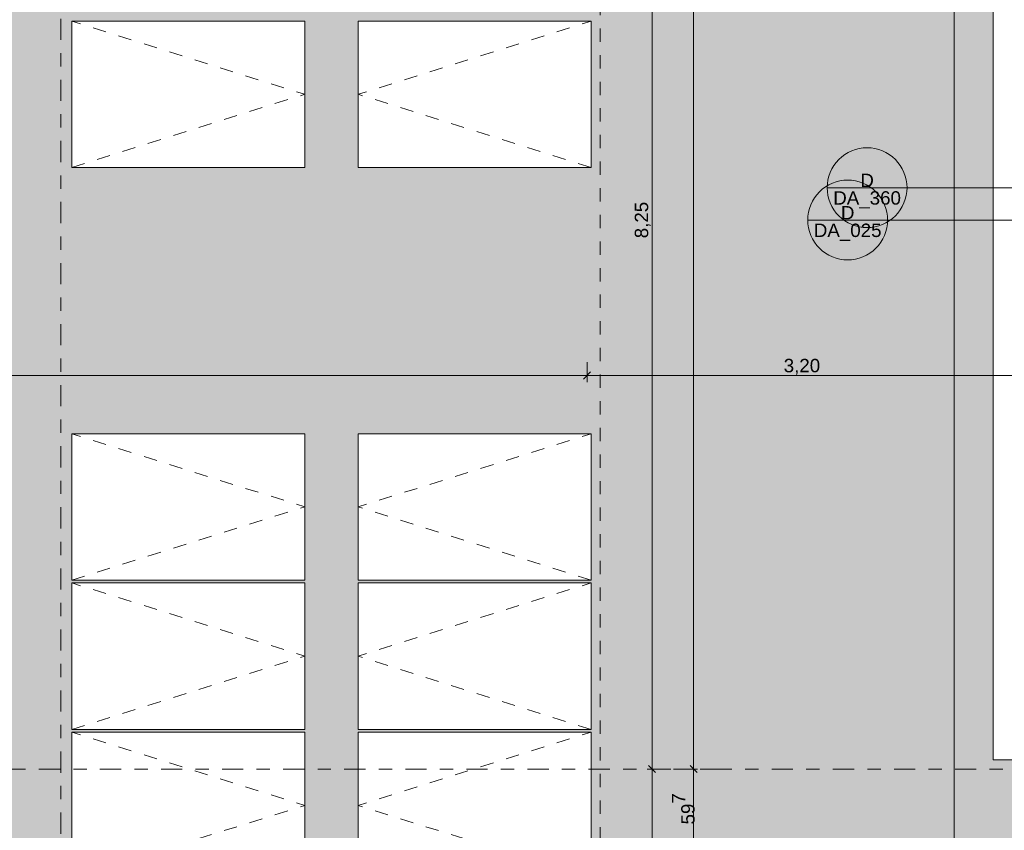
# Model space of a CAD drawing. Header units: metres. Extents: x -180 to 4, y -47 to 4.
# Tile 150 of 256: x -107.33 to -99.93, y -31.66 to -25.57. Entities that reach past the tile are written whole.
import ezdxf

# ---------------------------------------------------------------- set-up
doc = ezdxf.new("R2010")
doc.units = ezdxf.units.M
doc.header["$LTSCALE"] = 0.05
doc.header["$PDMODE"] = 1
doc.header["$PDSIZE"] = -2
doc.linetypes.add('Linienart-53', pattern=[5.291531, 3.175, -1.058062, 0.352704, -0.705764])
doc.linetypes.add('VW-01 Strichlinie kurz', pattern=[1.999894, 0.999947, -0.999947])
doc.layers.get('0').update_dxf_attribs({"lineweight": 25})
for name, color, linetype, lineweight, true_color in [('30 -36 Dächer- 3 Dachbeläge', 7, 'Continuous', 15, 0x9999ff), ('30 -36 Dächer- 3 Dachbeläge Gründach', 250, 'Continuous', 9, 0x333333), ('40 -44 Elektr. Anlagen- 2 Eigenstromversorgungsanlagen', 7, 'Continuous', 5, 0xff6633), ('70 -72 Beschriftung- 1 Beschriftung allgemein', 7, 'Continuous', 9, 0xff6633), ('70 -72 Beschriftung- 7 Detailverweise', 7, 'Continuous', 9, 0x00dd00), ('70 -76 Bemaßung- 2 Allgemein', 7, 'Continuous', 5, 0x6666cc), ('Dachflächen Moblierung', 7, 'Continuous', 9, 0x888888)]:
    doc.layers.add(name, color=color, linetype=linetype, lineweight=lineweight, true_color=true_color)
for name, color, linetype, lineweight in [('60- 61 allgemeine Ausstattung- 4 Terrassen', 7, 'Continuous', 9), ('70 -71 Achsen- 1 Gebäudeachsen', 7, 'Linienart-53', 18), ('Keine', 7, 'Continuous', 9)]:
    doc.layers.add(name, color=color, linetype=linetype, lineweight=lineweight)
doc.styles.add('Arial', font='arial.ttf')
doc.dimstyles.new('k+k 1_50', dxfattribs={"dimtxt": 0.075516, "dimasz": 0.05302, "dimexe": 0.05, "dimexo": 0.15, "dimgap": 0.01, "dimtad": 1, "dimdec": 3, "dimtxsty": 'Arial', "dimblk": 'VW_SLASH', "dimblk1": 'VW_SLASH', "dimblk2": 'VW_SLASH', "dimcen": 0, "dimdle": 0.05, "dimadec": 3, "dimazin": 0, "dimtfac": 0.75, "dimtdec": 3, "dimtix": 1, "dimtmove": 0, "dimatfit": 0, "dimldrblk": 'VW_SLASH-1', "dimfxl": 0.125, "dimfxlon": 1, "dimfrac": 2, "dimtolj": 1, "dimarcsym": 0})
doc.dimstyles.new('k+k_klein', dxfattribs={"dimtxt": 0.075516, "dimasz": 0.05302, "dimexe": 0.05, "dimexo": 0.15, "dimgap": 0.005, "dimtad": 1, "dimdec": 3, "dimtxsty": 'Arial', "dimblk": 'VW_SLASH-2', "dimblk1": 'VW_SLASH-2', "dimblk2": 'VW_SLASH-2', "dimcen": 0, "dimdle": 0.025, "dimadec": 3, "dimazin": 0, "dimtfac": 0.75, "dimtdec": 3, "dimtix": 1, "dimtmove": 0, "dimatfit": 0, "dimldrblk": 'VW_FILLEDARROW', "dimfxl": 0.1, "dimfxlon": 1, "dimfrac": 2, "dimtolj": 1, "dimarcsym": 0})

# ---------------------------------------------------------------- blocks, each defined once
blk = doc.blocks.new('Gruppe-573')
at = {"color": 255, "linetype": 'Continuous', "lineweight": 9, "transparency": 33554687}
blk.add_wipeout([(-106.9388, -25.5772), (-105.1888, -25.5772), (-105.1888, -26.6772), (-106.9388, -26.6772)], dxfattribs=at).dxf.layer = '40 -44 Elektr. Anlagen- 2 Eigenstromversorgungsanlagen'
at = {"layer": '40 -44 Elektr. Anlagen- 2 Eigenstromversorgungsanlagen', "color": 7, "linetype": 'Continuous', "lineweight": 9, "transparency": 33554687, "flags": 128}
blk.add_lwpolyline([(-106.9388, -25.5772), (-105.1888, -25.5772), (-105.1888, -26.6772), (-106.9388, -26.6772)], close=True, dxfattribs=at)
at = {"layer": 'Dachflächen Moblierung', "color": 8, "linetype": 'VW-01 Strichlinie kurz', "lineweight": 5, "flags": 128}
blk.add_lwpolyline([(-106.9388, -26.6772), (-105.1888, -26.1272), (-106.9388, -25.5772)], dxfattribs=at)
blk = doc.blocks.new('Gruppe-582')
at = {"color": 255, "linetype": 'Continuous', "lineweight": 9, "transparency": 33554687}
blk.add_wipeout([(-104.7888, -25.5772), (-103.0388, -25.5772), (-103.0388, -26.6772), (-104.7888, -26.6772)], dxfattribs=at).dxf.layer = '40 -44 Elektr. Anlagen- 2 Eigenstromversorgungsanlagen'
at = {"layer": '40 -44 Elektr. Anlagen- 2 Eigenstromversorgungsanlagen', "color": 7, "linetype": 'Continuous', "lineweight": 9, "transparency": 33554687, "flags": 128}
blk.add_lwpolyline([(-104.7888, -25.5772), (-103.0388, -25.5772), (-103.0388, -26.6772), (-104.7888, -26.6772)], close=True, dxfattribs=at)
at = {"layer": 'Dachflächen Moblierung', "color": 8, "linetype": 'VW-01 Strichlinie kurz', "lineweight": 5, "flags": 128}
blk.add_lwpolyline([(-103.0388, -26.6772), (-104.7888, -26.1272), (-103.0388, -25.5772)], dxfattribs=at)
blk = doc.blocks.new('Gruppe-756')
at = {"color": 255, "linetype": 'Continuous', "lineweight": 9, "transparency": 33554687}
blk.add_wipeout([(-106.9388, -30.9192), (-105.1888, -30.9192), (-105.1888, -32.0192), (-106.9388, -32.0192)], dxfattribs=at).dxf.layer = '40 -44 Elektr. Anlagen- 2 Eigenstromversorgungsanlagen'
at = {"layer": '40 -44 Elektr. Anlagen- 2 Eigenstromversorgungsanlagen', "color": 7, "linetype": 'Continuous', "lineweight": 9, "transparency": 33554687, "flags": 128}
blk.add_lwpolyline([(-106.9388, -30.9192), (-105.1888, -30.9192), (-105.1888, -32.0192), (-106.9388, -32.0192)], close=True, dxfattribs=at)
at = {"layer": 'Dachflächen Moblierung', "color": 8, "linetype": 'VW-01 Strichlinie kurz', "lineweight": 5, "flags": 128}
blk.add_lwpolyline([(-106.9388, -32.0192), (-105.1888, -31.4692), (-106.9388, -30.9192)], dxfattribs=at)
blk = doc.blocks.new('Gruppe-757')
at = {"color": 255, "linetype": 'Continuous', "lineweight": 9, "transparency": 33554687}
blk.add_wipeout([(-106.9388, -29.7982), (-105.1888, -29.7982), (-105.1888, -30.8982), (-106.9388, -30.8982)], dxfattribs=at).dxf.layer = '40 -44 Elektr. Anlagen- 2 Eigenstromversorgungsanlagen'
at = {"layer": '40 -44 Elektr. Anlagen- 2 Eigenstromversorgungsanlagen', "color": 7, "linetype": 'Continuous', "lineweight": 9, "transparency": 33554687, "flags": 128}
blk.add_lwpolyline([(-106.9388, -29.7982), (-105.1888, -29.7982), (-105.1888, -30.8982), (-106.9388, -30.8982)], close=True, dxfattribs=at)
at = {"layer": 'Dachflächen Moblierung', "color": 8, "linetype": 'VW-01 Strichlinie kurz', "lineweight": 5, "flags": 128}
blk.add_lwpolyline([(-106.9388, -30.8982), (-105.1888, -30.3482), (-106.9388, -29.7982)], dxfattribs=at)
blk = doc.blocks.new('Gruppe-758')
at = {"color": 255, "linetype": 'Continuous', "lineweight": 9, "transparency": 33554687}
blk.add_wipeout([(-106.9388, -28.6772), (-105.1888, -28.6772), (-105.1888, -29.7772), (-106.9388, -29.7772)], dxfattribs=at).dxf.layer = '40 -44 Elektr. Anlagen- 2 Eigenstromversorgungsanlagen'
at = {"layer": '40 -44 Elektr. Anlagen- 2 Eigenstromversorgungsanlagen', "color": 7, "linetype": 'Continuous', "lineweight": 9, "transparency": 33554687, "flags": 128}
blk.add_lwpolyline([(-106.9388, -28.6772), (-105.1888, -28.6772), (-105.1888, -29.7772), (-106.9388, -29.7772)], close=True, dxfattribs=at)
at = {"layer": 'Dachflächen Moblierung', "color": 8, "linetype": 'VW-01 Strichlinie kurz', "lineweight": 5, "flags": 128}
blk.add_lwpolyline([(-106.9388, -29.7772), (-105.1888, -29.2272), (-106.9388, -28.6772)], dxfattribs=at)
blk = doc.blocks.new('Gruppe-764')
at = {"color": 255, "linetype": 'Continuous', "lineweight": 9, "transparency": 33554687}
blk.add_wipeout([(-104.7888, -30.9192), (-103.0388, -30.9192), (-103.0388, -32.0192), (-104.7888, -32.0192)], dxfattribs=at).dxf.layer = '40 -44 Elektr. Anlagen- 2 Eigenstromversorgungsanlagen'
at = {"layer": '40 -44 Elektr. Anlagen- 2 Eigenstromversorgungsanlagen', "color": 7, "linetype": 'Continuous', "lineweight": 9, "transparency": 33554687, "flags": 128}
blk.add_lwpolyline([(-104.7888, -30.9192), (-103.0388, -30.9192), (-103.0388, -32.0192), (-104.7888, -32.0192)], close=True, dxfattribs=at)
at = {"layer": 'Dachflächen Moblierung', "color": 8, "linetype": 'VW-01 Strichlinie kurz', "lineweight": 5, "flags": 128}
blk.add_lwpolyline([(-103.0388, -32.0192), (-104.7888, -31.4692), (-103.0388, -30.9192)], dxfattribs=at)
blk = doc.blocks.new('Gruppe-765')
at = {"color": 255, "linetype": 'Continuous', "lineweight": 9, "transparency": 33554687}
blk.add_wipeout([(-104.7888, -29.7982), (-103.0388, -29.7982), (-103.0388, -30.8982), (-104.7888, -30.8982)], dxfattribs=at).dxf.layer = '40 -44 Elektr. Anlagen- 2 Eigenstromversorgungsanlagen'
at = {"layer": '40 -44 Elektr. Anlagen- 2 Eigenstromversorgungsanlagen', "color": 7, "linetype": 'Continuous', "lineweight": 9, "transparency": 33554687, "flags": 128}
blk.add_lwpolyline([(-104.7888, -29.7982), (-103.0388, -29.7982), (-103.0388, -30.8982), (-104.7888, -30.8982)], close=True, dxfattribs=at)
at = {"layer": 'Dachflächen Moblierung', "color": 8, "linetype": 'VW-01 Strichlinie kurz', "lineweight": 5, "flags": 128}
blk.add_lwpolyline([(-103.0388, -30.8982), (-104.7888, -30.3482), (-103.0388, -29.7982)], dxfattribs=at)
blk = doc.blocks.new('Gruppe-766')
at = {"color": 255, "linetype": 'Continuous', "lineweight": 9, "transparency": 33554687}
blk.add_wipeout([(-104.7888, -28.6772), (-103.0388, -28.6772), (-103.0388, -29.7772), (-104.7888, -29.7772)], dxfattribs=at).dxf.layer = '40 -44 Elektr. Anlagen- 2 Eigenstromversorgungsanlagen'
at = {"layer": '40 -44 Elektr. Anlagen- 2 Eigenstromversorgungsanlagen', "color": 7, "linetype": 'Continuous', "lineweight": 9, "transparency": 33554687, "flags": 128}
blk.add_lwpolyline([(-104.7888, -28.6772), (-103.0388, -28.6772), (-103.0388, -29.7772), (-104.7888, -29.7772)], close=True, dxfattribs=at)
at = {"layer": 'Dachflächen Moblierung', "color": 8, "linetype": 'VW-01 Strichlinie kurz', "lineweight": 5, "flags": 128}
blk.add_lwpolyline([(-103.0388, -29.7772), (-104.7888, -29.2272), (-103.0388, -28.6772)], dxfattribs=at)
blk = doc.blocks.new('Gruppe-767')
at = {"layer": '70 -72 Beschriftung- 1 Beschriftung allgemein', "color": 7, "transparency": 33554687}
for name in ['Gruppe-573', 'Gruppe-582', 'Gruppe-756', 'Gruppe-764']:
    blk.add_blockref(name, (0, 0), dxfattribs=at)
for name in ['Gruppe-757', 'Gruppe-765']:
    blk.add_blockref(name, (0, 0), dxfattribs=at)
for name in ['Gruppe-758', 'Gruppe-766']:
    blk.add_blockref(name, (0, 0), dxfattribs=at)
blk = doc.blocks.new('Gruppe-855')
at = {"layer": '70 -72 Beschriftung- 7 Detailverweise'}
blk.add_line((-0.335, 0), (-0.935, 0), dxfattribs=at)
at = {"layer": '70 -72 Beschriftung- 7 Detailverweise', "flags": 128}
blk.add_lwpolyline([(-0.335, 0), (-0.3364, -0.0294), (-0.3408, -0.0585), (-0.3479, -0.0871), (-0.3578, -0.1148), (-0.3704, -0.1414), (-0.3856, -0.1667), (-0.4031, -0.1903), (-0.4229, -0.2121), (-0.4447, -0.2319), (-0.4683, -0.2494), (-0.4936, -0.2646), (-0.5202, -0.2772), (-0.5479, -0.2871), (-0.5765, -0.2942), (-0.6056, -0.2986), (-0.635, -0.3), (-0.6644, -0.2986), (-0.6935, -0.2942), (-0.7221, -0.2871), (-0.7498, -0.2772), (-0.7764, -0.2646), (-0.8017, -0.2494), (-0.8253, -0.2319), (-0.8471, -0.2121), (-0.8669, -0.1903), (-0.8844, -0.1667), (-0.8996, -0.1414), (-0.9122, -0.1148), (-0.9221, -0.0871), (-0.9292, -0.0585), (-0.9336, -0.0294), (-0.935, 0), (-0.9336, 0.0294), (-0.9292, 0.0585), (-0.9221, 0.0871), (-0.9122, 0.1148), (-0.8996, 0.1414), (-0.8844, 0.1667), (-0.8669, 0.1903), (-0.8471, 0.2121), (-0.8253, 0.2319), (-0.8017, 0.2494), (-0.7764, 0.2646), (-0.7498, 0.2772), (-0.7221, 0.2871), (-0.6935, 0.2942), (-0.6644, 0.2986), (-0.635, 0.3), (-0.6056, 0.2986), (-0.5765, 0.2942), (-0.5479, 0.2871), (-0.5202, 0.2772), (-0.4936, 0.2646), (-0.4683, 0.2494), (-0.4447, 0.2319), (-0.4229, 0.2121), (-0.4031, 0.1903), (-0.3856, 0.1667), (-0.3704, 0.1414), (-0.3578, 0.1148), (-0.3479, 0.0871), (-0.3408, 0.0585), (-0.3364, 0.0294)], close=True, dxfattribs=at)
at = {"layer": '70 -72 Beschriftung- 7 Detailverweise'}
blk.add_point((-0.635, 0), dxfattribs=at)
at = {"layer": '70 -72 Beschriftung- 7 Detailverweise', "line_spacing_factor": 0.96878, "style": 'Arial'}
for s, insert, char_height, attachment_point in [('D', (-0.635, 0.0046), 0.1007, 8), ('DA_025', (-0.635, -0.0267), 0.10069, 2)]:
    blk.add_mtext(s, dxfattribs=dict(at, insert=insert, char_height=char_height, attachment_point=attachment_point))
blk = doc.blocks.new('Referenzmarkierung-55')
at = {"layer": '70 -72 Beschriftung- 7 Detailverweise', "transparency": 33554687}
for q in [(-0.635, 0), (1.4805, 0)]:
    blk.add_line((0, 0), q, dxfattribs=at)
at = {"layer": '70 -72 Beschriftung- 7 Detailverweise', "color": 7, "transparency": 33554687}
blk.add_blockref('Gruppe-855', (0, 0), dxfattribs=at)
blk = doc.blocks.new('Gruppe-1384')
at = {"layer": '30 -36 Dächer- 3 Dachbeläge Gründach', "linetype": 'Continuous', "lineweight": 0, "true_color": 0xe7eedf, "transparency": 33554687}
blk.add_hatch(color=254, dxfattribs=at).paths.add_polyline_path([(-100.01799996, -31.79404198), (-100.01799996, -31.61704198), (-100.31099996, -31.61704198), (-100.31099996, -12.39704198), (-159.47099996, -12.39704198), (-159.47099996, -39.25704198), (-99.61099996, -39.25704198), (-99.61099996, -31.79404198)])
at = {"layer": '30 -36 Dächer- 3 Dachbeläge Gründach', "flags": 128}
blk.add_lwpolyline([(-100.01799996, -31.79404198), (-100.01799996, -31.61704198), (-100.31099996, -31.61704198), (-100.31099996, -12.39704198), (-159.47099996, -12.39704198), (-159.47099996, -39.25704198), (-99.61099996, -39.25704198), (-99.61099996, -31.79404198)], close=True, dxfattribs=at)
at = {"color": 255, "linetype": 'Continuous', "lineweight": 9, "transparency": 33554687}
blk.add_wipeout([(-99.13099996, -31.79404198), (-99.13099996, -39.73704198), (-129.83124836, -39.73704198), (-129.83124836, -39.25704198), (-100.31099996, -39.25704198), (-100.31099996, -12.71704198), (-129.83124836, -12.71704198), (-129.83124836, -12.23704198), (-100.01799996, -12.23704198), (-100.01799996, -31.12704198), (-99.83999996, -31.12704198), (-99.83999996, -31.61604198), (-99.35099996, -31.61604198), (-99.35099996, -31.79404198)], dxfattribs=at).dxf.layer = '30 -36 Dächer- 3 Dachbeläge'
at = {"layer": '30 -36 Dächer- 3 Dachbeläge', "linetype": 'Continuous', "lineweight": 9, "transparency": 33554687}
h = blk.add_hatch(dxfattribs=at)
h.set_pattern_fill('{914A209A-ED12-11EE-87B6-5CE', style=0, pattern_type=2)
h.set_pattern_definition([(-22, (-91.4235, -34.937042), (-0.018555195, 0.04226461), [0.000625, -0.061875]), (14, (-91.415251, -34.959718), (-0.0371103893, -0.0278327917), [0.000625, -0.030625]), (-3.77456, (-91.474014, -34.97415), (-0.01958604, 0.065974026), [0.00028186, -0.093671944]), (-68, (-91.30392, -34.91024), (0.1926424, 0.04407994), [0.00028125, -0.09346875]), (96, (-91.437934, -35.001983), (-0.036105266, -0.06319548), [0.0005625, -0.0931875]), (132, (-91.4101, -34.97828), (0.040202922, 0.004123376), [0.0003125, -0.0621875]), (-17, (-91.442055, -34.96178), (0.0930531, 0.028928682), [0.000625, -0.061875]), (-145, (-91.4369, -34.956625), (0.06266964, -0.040092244), [0.000625, -0.061875]), (-137, (-91.45133, -34.953533), (0.049444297, -0.02123569), [0.000625, -0.061875])])
h.paths.add_polyline_path([(-100.01799996, -31.12704198), (-99.83999996, -31.12704198), (-99.83999996, -31.61604198), (-99.35099996, -31.61604198), (-99.35099996, -31.79404198), (-99.13099996, -31.79404198), (-99.13099996, -39.73704198), (-160.51099996, -39.73704198), (-160.51099996, -31.61704198), (-159.93099996, -31.61704198), (-159.93099996, -12.23704198), (-100.01799996, -12.23704198)])
h.paths.add_polyline_path([(-159.47099996, -39.25704198), (-100.31099996, -39.25704198), (-100.31099996, -12.71704198), (-159.47099996, -12.71704198)])
at = {"layer": '30 -36 Dächer- 3 Dachbeläge', "color": 161, "linetype": 'Continuous', "lineweight": 9, "true_color": 0x9999ff, "transparency": 33554687, "flags": 128}
for points in [[(-100.01799996, -31.12704198), (-99.83999996, -31.12704198), (-99.83999996, -31.61604198), (-99.35099996, -31.61604198), (-99.35099996, -31.79404198), (-99.13099996, -31.79404198), (-99.13099996, -39.73704198), (-160.51099996, -39.73704198), (-160.51099996, -31.61704198), (-159.93099996, -31.61704198), (-159.93099996, -12.23704198), (-100.01799996, -12.23704198)], [(-159.47099996, -39.25704198), (-100.31099996, -39.25704198), (-100.31099996, -12.71704198), (-159.47099996, -12.71704198)]]:
    blk.add_lwpolyline(points, close=True, dxfattribs=at)
at = {"layer": '70 -72 Beschriftung- 7 Detailverweise'}
blk.add_line((-100.66509163, -26.82876819), (-101.26509163, -26.82876819), dxfattribs=at)
at = {"layer": '70 -72 Beschriftung- 7 Detailverweise', "transparency": 33554687}
for q in [(-100.96509163, -26.82876819), (-98.84956613, -26.82876819)]:
    blk.add_line((-100.33009163, -26.82876819), q, dxfattribs=at)
at = {"layer": '70 -72 Beschriftung- 7 Detailverweise', "flags": 128}
blk.add_lwpolyline([(-100.66509163, -26.82876819), (-100.66653621, -26.85817333), (-100.67085605, -26.88729529), (-100.67800953, -26.91585359), (-100.68792777, -26.94357322), (-100.70051525, -26.97018721), (-100.71565075, -26.99543926), (-100.7331885, -27.01908618), (-100.7529596, -27.04090023), (-100.77477365, -27.06067133), (-100.79842056, -27.07820908), (-100.82367261, -27.09334457), (-100.8502866, -27.10593205), (-100.87800623, -27.11585029), (-100.90656454, -27.12300378), (-100.93568649, -27.12732361), (-100.96509163, -27.12876819), (-100.99449677, -27.12732361), (-101.02361873, -27.12300378), (-101.05217704, -27.11585029), (-101.07989666, -27.10593205), (-101.10651065, -27.09334457), (-101.1317627, -27.07820908), (-101.15540962, -27.06067133), (-101.17722367, -27.04090023), (-101.19699477, -27.01908618), (-101.21453252, -26.99543926), (-101.22966801, -26.97018721), (-101.24225549, -26.94357322), (-101.25217373, -26.91585359), (-101.25932722, -26.88729529), (-101.26364705, -26.85817333), (-101.26509163, -26.82876819), (-101.26364705, -26.79936305), (-101.25932722, -26.7702411), (-101.25217373, -26.74168279), (-101.24225549, -26.71396316), (-101.22966801, -26.68734917), (-101.21453252, -26.66209712), (-101.19699477, -26.63845021), (-101.17722367, -26.61663616), (-101.15540962, -26.59686506), (-101.1317627, -26.57932731), (-101.10651065, -26.56419181), (-101.07989666, -26.55160433), (-101.05217704, -26.54168609), (-101.02361873, -26.53453261), (-100.99449677, -26.53021277), (-100.96509163, -26.52876819), (-100.93568649, -26.53021277), (-100.90656454, -26.53453261), (-100.87800623, -26.54168609), (-100.8502866, -26.55160433), (-100.82367261, -26.56419181), (-100.79842056, -26.57932731), (-100.77477365, -26.59686506), (-100.7529596, -26.61663616), (-100.7331885, -26.63845021), (-100.71565075, -26.66209712), (-100.70051525, -26.68734917), (-100.68792777, -26.71396316), (-100.67800953, -26.74168279), (-100.67085605, -26.7702411), (-100.66653621, -26.79936305)], close=True, dxfattribs=at)
at = {"layer": '70 -72 Beschriftung- 7 Detailverweise'}
blk.add_point((-100.96509163, -26.82876819), dxfattribs=at)
blk.add_blockref('Referenzmarkierung-55', (-100.47599996, -27.07204198), dxfattribs=at)
at = {"layer": '70 -72 Beschriftung- 7 Detailverweise', "line_spacing_factor": 0.96878, "style": 'Arial'}
for s, insert, char_height, attachment_point in [('D', (-100.96509163, -26.82418208), 0.10068866, 8), ('DA_360', (-100.96509163, -26.85543231), 0.100688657, 2)]:
    blk.add_mtext(s, dxfattribs=dict(at, insert=insert, char_height=char_height, attachment_point=attachment_point))
at = {"layer": '60- 61 allgemeine Ausstattung- 4 Terrassen', "color": 7}
blk.add_blockref('Gruppe-767', (0, 0), dxfattribs=at)
at = {"layer": '40 -44 Elektr. Anlagen- 2 Eigenstromversorgungsanlagen', "color": 7, "linetype": 'VW-01 Strichlinie kurz', "lineweight": 9, "flags": 128}
blk.add_lwpolyline([(-157.2387741, -16.50250689), (-102.9687741, -16.50250689), (-102.9687741, -37.68750689), (-157.2387741, -37.68750689)], close=True, dxfattribs=at)
blk = doc.blocks.new('_Dach_2D (2D)')
at = {"layer": '60- 61 allgemeine Ausstattung- 4 Terrassen', "color": 7}
blk.add_blockref('Gruppe-1384', (0, 0), dxfattribs=at)
blk = doc.blocks.new('VW_SLASH-2')
at = {"color": 0, "linetype": 'ByBlock', "lineweight": -2, "transparency": 16777216}
blk.add_line((0.47, 0), (-1, 0), dxfattribs=at)
at = {"color": 0, "lineweight": 5, "transparency": 16777216, "flags": 128}
blk.add_lwpolyline([(0.5, 0.5), (-0.5, -0.5)], dxfattribs=at)
blk = doc.blocks.new('*D2263')
at = {"layer": '70 -76 Bemaßung- 2 Allgemein', "color": 0, "lineweight": -2}
for p, q in [((-159.624, -44.672), (-159.624, -44.822)), ((-100.018, -44.672), (-100.018, -44.822)), ((-100.071, -44.772), (-159.571, -44.772))]:
    blk.add_line(p, q, dxfattribs=at)
at = {"layer": 'Defpoints', "color": 0}
for p in [(-159.624, -11.657), (-100.018, -31.157), (-159.624, -44.772)]:
    blk.add_point(p, dxfattribs=at)
at = {"layer": '70 -76 Bemaßung- 2 Allgemein', "color": 0, "lineweight": -2, "xscale": 0.05302001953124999, "yscale": 0.05302001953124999, "zscale": 0.05302001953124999, "rotation": 180}
blk.add_blockref('VW_SLASH-2', (-159.624, -44.772), dxfattribs=at)
at = {"layer": '70 -76 Bemaßung- 2 Allgemein', "color": 0, "lineweight": -2, "xscale": 0.05302001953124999, "yscale": 0.05302001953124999, "zscale": 0.05302001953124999}
blk.add_blockref('VW_SLASH-2', (-100.018, -44.772), dxfattribs=at)
at = {"layer": '70 -76 Bemaßung- 2 Allgemein', "color": 0, "insert": (-129.821, -44.6889), "char_height": 0.100689, "attachment_point": 5, "style": 'Arial'}
blk.add_mtext('\\A1;59,60\\S6^ ;', dxfattribs=at)
blk = doc.blocks.new('VW_FILLEDARROW')
at = {"linetype": 'Continuous', "lineweight": 0, "transparency": 16777216}
blk.add_hatch(color=0, dxfattribs=at).paths.add_polyline_path([(-2.83, 0.76), (0, 0), (-2.83, -0.76)])
at = {"color": 0, "lineweight": 5, "transparency": 16777216, "flags": 128}
blk.add_lwpolyline([(-2.83, 0.76), (0, 0), (-2.83, -0.76)], close=True, dxfattribs=at)
blk = doc.blocks.new('*D2264')
at = {"layer": '70 -76 Bemaßung- 2 Allgemein', "color": 0, "lineweight": -2}
for p, q in [((-100.018, -44.672), (-100.018, -44.822)), ((-99.421, -44.672), (-99.421, -44.822)), ((-99.474, -44.772), (-99.965, -44.772))]:
    blk.add_line(p, q, dxfattribs=at)
at = {"layer": 'Defpoints', "color": 0}
for p in [(-100.018, -31.157), (-99.421, -31.197), (-100.018, -44.772)]:
    blk.add_point(p, dxfattribs=at)
at = {"layer": '70 -76 Bemaßung- 2 Allgemein', "color": 0, "lineweight": -2, "xscale": 0.05302001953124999, "yscale": 0.05302001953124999, "zscale": 0.05302001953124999, "rotation": 180}
blk.add_blockref('VW_SLASH-2', (-100.018, -44.772), dxfattribs=at)
at = {"layer": '70 -76 Bemaßung- 2 Allgemein', "color": 0, "lineweight": -2, "xscale": 0.05302001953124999, "yscale": 0.05302001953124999, "zscale": 0.05302001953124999}
blk.add_blockref('VW_SLASH-2', (-99.421, -44.772), dxfattribs=at)
at = {"layer": '70 -76 Bemaßung- 2 Allgemein', "color": 0, "insert": (-99.7195, -44.6997), "char_height": 0.100689, "attachment_point": 5, "style": 'Arial'}
blk.add_mtext('\\A1;59\\S7^ ;', dxfattribs=at)
blk = doc.blocks.new('VW_SLASH')
at = {"color": 0, "linetype": 'ByBlock', "lineweight": -2, "transparency": 16777216}
blk.add_line((0.94, 0), (-1, 0), dxfattribs=at)
at = {"color": 0, "lineweight": 20, "transparency": 16777216, "flags": 128}
blk.add_lwpolyline([(0.5, 0.5), (-0.5, -0.5)], dxfattribs=at)
blk = doc.blocks.new('*D2286')
at = {"layer": '70 -76 Bemaßung- 2 Allgemein', "color": 0, "lineweight": -2}
for p, q in [((-102.618, -22.947), (-102.53, -22.947)), ((-102.58, -31.144), (-102.58, -23.0001)), ((-102.618, -31.197), (-102.53, -31.197))]:
    blk.add_line(p, q, dxfattribs=at)
at = {"layer": 'Defpoints', "color": 0}
for p in [(-102.768, -22.947), (-102.58, -22.947), (-102.768, -31.197)]:
    blk.add_point(p, dxfattribs=at)
at = {"layer": '70 -76 Bemaßung- 2 Allgemein', "color": 0, "lineweight": -2, "xscale": 0.05302001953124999, "yscale": 0.05302001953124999, "zscale": 0.05302001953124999}
for p, rotation in [((-102.58, -22.947), 90), ((-102.58, -31.197), 270)]:
    blk.add_blockref('VW_SLASH', p, dxfattribs=dict(at, rotation=rotation))
at = {"layer": '70 -76 Bemaßung- 2 Allgemein', "color": 0, "insert": (-102.6505, -27.072), "char_height": 0.10069, "attachment_point": 5, "rotation": 90, "style": 'Arial'}
blk.add_mtext('\\A1;8,25', dxfattribs=at)
blk = doc.blocks.new('VW_SLASH-1')
at = {"color": 0, "linetype": 'ByBlock', "lineweight": -2, "transparency": 16777216}
blk.add_line((0.94, 0), (-1, 0), dxfattribs=at)
at = {"color": 0, "lineweight": 5, "transparency": 16777216, "flags": 128}
blk.add_lwpolyline([(0.5, 0.5), (-0.5, -0.5)], dxfattribs=at)
blk = doc.blocks.new('*D2287')
at = {"layer": '70 -76 Bemaßung- 2 Allgemein', "color": 0, "lineweight": -2}
for p, q in [((-102.618, -31.197), (-102.53, -31.197)), ((-102.58, -39.394), (-102.58, -31.2501)), ((-102.618, -39.447), (-102.53, -39.447))]:
    blk.add_line(p, q, dxfattribs=at)
at = {"layer": 'Defpoints', "color": 0}
for p in [(-102.768, -31.197), (-102.58, -31.197), (-102.768, -39.447)]:
    blk.add_point(p, dxfattribs=at)
at = {"layer": '70 -76 Bemaßung- 2 Allgemein', "color": 0, "lineweight": -2, "xscale": 0.05302001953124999, "yscale": 0.05302001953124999, "zscale": 0.05302001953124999}
for p, rotation in [((-102.58, -31.197), 90), ((-102.58, -39.447), 270)]:
    blk.add_blockref('VW_SLASH', p, dxfattribs=dict(at, rotation=rotation))
at = {"layer": '70 -76 Bemaßung- 2 Allgemein', "color": 0, "insert": (-102.6505, -35.322), "char_height": 0.10069, "attachment_point": 5, "rotation": 90, "style": 'Arial'}
blk.add_mtext('\\A1;8,25', dxfattribs=at)
blk = doc.blocks.new('*D2292')
at = {"layer": '70 -76 Bemaßung- 2 Allgemein', "color": 0, "lineweight": -2}
for p, q in [((-102.268, -31.144), (-102.268, -11.7501)), ((-102.121, -11.697), (-102.218, -11.697)), ((-102.118, -31.197), (-102.218, -31.197))]:
    blk.add_line(p, q, dxfattribs=at)
at = {"layer": 'Defpoints', "color": 0}
for p in [(-102.271, -11.697), (-102.268, -11.697), (-102.268, -31.197)]:
    blk.add_point(p, dxfattribs=at)
at = {"layer": '70 -76 Bemaßung- 2 Allgemein', "color": 0, "lineweight": -2, "xscale": 0.05302001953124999, "yscale": 0.05302001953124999, "zscale": 0.05302001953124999}
for p, rotation in [((-102.268, -11.697), 90), ((-102.268, -31.197), 270)]:
    blk.add_blockref('VW_SLASH', p, dxfattribs=dict(at, rotation=rotation))
at = {"layer": '70 -76 Bemaßung- 2 Allgemein', "color": 0, "insert": (-102.3385, -21.447), "char_height": 0.10069, "attachment_point": 5, "rotation": 90, "style": 'Arial'}
blk.add_mtext('\\A1;19,50', dxfattribs=at)
blk = doc.blocks.new('*D2293')
at = {"layer": '70 -76 Bemaßung- 2 Allgemein', "color": 0, "lineweight": -2}
for p, q in [((-102.418, -31.197), (-102.318, -31.197)), ((-102.268, -31.741), (-102.268, -31.2501)), ((-102.143, -31.794), (-102.318, -31.794))]:
    blk.add_line(p, q, dxfattribs=at)
at = {"layer": 'Defpoints', "color": 0}
for p in [(-102.268, -31.197), (-102.268, -31.197), (-99.371, -31.794)]:
    blk.add_point(p, dxfattribs=at)
at = {"layer": '70 -76 Bemaßung- 2 Allgemein', "color": 0, "lineweight": -2, "xscale": 0.05302001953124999, "yscale": 0.05302001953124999, "zscale": 0.05302001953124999}
for p, rotation in [((-102.268, -31.197), 90), ((-102.268, -31.794), 270)]:
    blk.add_blockref('VW_SLASH', p, dxfattribs=dict(at, rotation=rotation))
at = {"layer": '70 -76 Bemaßung- 2 Allgemein', "color": 0, "insert": (-102.3453, -31.4955), "char_height": 0.100689, "attachment_point": 5, "rotation": 90, "style": 'Arial'}
blk.add_mtext('\\A1;59\\S7^ ;', dxfattribs=at)
blk = doc.blocks.new('*D2792')
at = {"layer": '70 -76 Bemaßung- 2 Allgemein', "color": 0, "linetype": 'Continuous', "lineweight": -2, "transparency": 33554687}
for p, q in [((-113.6071, -28.14), (-113.6071, -28.29)), ((-103.068, -28.14), (-103.068, -28.29)), ((-103.121, -28.24), (-113.5541, -28.24))]:
    blk.add_line(p, q, dxfattribs=at)
at = {"layer": 'Defpoints', "color": 0, "transparency": 33554687}
for p in [(-113.6071, -17.1514), (-103.068, -17.38), (-113.6071, -28.24)]:
    blk.add_point(p, dxfattribs=at)
at = {"layer": '70 -76 Bemaßung- 2 Allgemein', "color": 0, "lineweight": -2, "xscale": 0.05302001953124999, "yscale": 0.05302001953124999, "zscale": 0.05302001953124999, "rotation": 180}
blk.add_blockref('VW_SLASH-2', (-113.6071, -28.24), dxfattribs=at)
at = {"layer": '70 -76 Bemaßung- 2 Allgemein', "color": 0, "lineweight": -2, "xscale": 0.05302001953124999, "yscale": 0.05302001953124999, "zscale": 0.05302001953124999}
blk.add_blockref('VW_SLASH-2', (-103.068, -28.24), dxfattribs=at)
at = {"layer": '70 -76 Bemaßung- 2 Allgemein', "color": 0, "lineweight": 5, "transparency": 33554687, "insert": (-108.3375, -28.1745), "char_height": 0.10069, "attachment_point": 5, "style": 'Arial'}
blk.add_mtext('\\A1;10,50', dxfattribs=at)
blk = doc.blocks.new('*D2793')
at = {"layer": '70 -76 Bemaßung- 2 Allgemein', "color": 0, "linetype": 'Continuous', "lineweight": -2, "transparency": 33554687}
for p, q in [((-103.068, -28.14), (-103.068, -28.29)), ((-99.841, -28.14), (-99.841, -28.29)), ((-99.894, -28.24), (-103.015, -28.24))]:
    blk.add_line(p, q, dxfattribs=at)
at = {"layer": 'Defpoints', "color": 0, "transparency": 33554687}
for p in [(-103.068, -17.38), (-99.841, -18.8904), (-103.068, -28.24)]:
    blk.add_point(p, dxfattribs=at)
at = {"layer": '70 -76 Bemaßung- 2 Allgemein', "color": 0, "lineweight": -2, "xscale": 0.05302001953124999, "yscale": 0.05302001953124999, "zscale": 0.05302001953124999, "rotation": 180}
blk.add_blockref('VW_SLASH-2', (-103.068, -28.24), dxfattribs=at)
at = {"layer": '70 -76 Bemaßung- 2 Allgemein', "color": 0, "lineweight": -2, "xscale": 0.05302001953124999, "yscale": 0.05302001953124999, "zscale": 0.05302001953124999}
blk.add_blockref('VW_SLASH-2', (-99.841, -28.24), dxfattribs=at)
at = {"layer": '70 -76 Bemaßung- 2 Allgemein', "color": 0, "lineweight": 5, "transparency": 33554687, "insert": (-101.4545, -28.1745), "char_height": 0.10069, "attachment_point": 5, "style": 'Arial'}
blk.add_mtext('\\A1;3,20', dxfattribs=at)
blk = doc.blocks.new('_Achsen (3D)')
at = {"layer": '70 -71 Achsen- 1 Gebäudeachsen', "transparency": 33554687}
for p, q in [((-107.021, 3.8), (-107.021, -46.172)), ((-179.668, -31.197), (3.826, -31.197))]:
    blk.add_line(p, q, dxfattribs=at)
blk = doc.blocks.new('Gruppe-1914')
at = {"layer": '70 -76 Bemaßung- 2 Allgemein'}
for base, p1, p2, text, picture, middle in [((-159.62399996, -44.77204198), (-100.01799996, -31.15704198), (-159.62399996, -11.65704198), '59,60\\S6^ ;', '*D2263', (-129.82099996, -44.68894115)), ((-100.01799996, -44.77204198), (-99.42099996, -31.19704198), (-100.01799996, -31.15704198), '59\\S7^ ;', '*D2264', (-99.71949996, -44.69971483))]:
    dim = blk.add_linear_dim(base=base, p1=p1, p2=p2, text=text, dimstyle='k+k_klein', override={"dimtxt": 0.100689, "dimgap": 0.005, "dimdec": 8, "dimpost": '<>', "dimtxsty": 'Arial', "dimtmove": 2}, dxfattribs=at)
    dim.commit()
    dim.dimension.update_dxf_attribs({"geometry": picture, "text_midpoint": middle})
blk = doc.blocks.new('Gruppe-1916')
at = {"layer": '70 -76 Bemaßung- 2 Allgemein'}
for p1, p2, picture, middle in [((-102.76799996, -31.19704198), (-102.76799996, -22.94704198), '*D2286', (-102.65046354, -27.07204198)), ((-102.76799996, -39.44704198), (-102.76799996, -31.19704198), '*D2287', (-102.65046354, -35.32204198))]:
    dim = blk.add_aligned_dim(p1=p1, p2=p2, distance=-0.18799996, text='8,25', dimstyle='k+k 1_50', override={"dimtxt": 0.100689, "dimgap": 0.01, "dimdec": 8, "dimpost": '<>', "dimtxsty": 'Arial', "dimtmove": 2}, dxfattribs=at)
    dim.commit()
    dim.dimension.update_dxf_attribs({"geometry": picture, "text_midpoint": middle})
blk = doc.blocks.new('Gruppe-1917')
at = {"layer": '70 -76 Bemaßung- 2 Allgemein'}
for base, p1, p2, text, picture, middle in [((-102.26799996, -11.69704198), (-102.26799996, -31.19704198), (-102.27099996, -11.69704198), '19,50', '*D2292', (-102.3384635, -21.44704198)), ((-102.26799996, -31.19704198), (-99.37099996, -31.79404198), (-102.26799996, -31.19704198), '59\\S7^ ;', '*D2293', (-102.34532711, -31.49554198))]:
    dim = blk.add_linear_dim(base=base, p1=p1, p2=p2, angle=270, text=text, dimstyle='k+k 1_50', override={"dimtxt": 0.100689, "dimgap": 0.01, "dimdec": 8, "dimpost": '<>', "dimtxsty": 'Arial', "dimtmove": 2}, dxfattribs=at)
    dim.commit()
    dim.dimension.update_dxf_attribs({"geometry": picture, "text_midpoint": middle})
blk = doc.blocks.new('Gruppe-2093')
at = {"layer": '70 -76 Bemaßung- 2 Allgemein', "color": 173, "linetype": 'Continuous', "lineweight": 5, "true_color": 0x6666cc, "transparency": 33554687}
for base, p1, p2, text, picture, middle in [((-113.6071, -28.24), (-103.068, -17.38), (-113.6071, -17.1514), '10,50', '*D2792', (-108.3375, -28.1745)), ((-103.068, -28.24), (-99.841, -18.8904), (-103.068, -17.38), '3,20', '*D2793', (-101.4545, -28.1745))]:
    dim = blk.add_linear_dim(base=base, p1=p1, p2=p2, text=text, dimstyle='k+k_klein', override={"dimtxt": 0.100689, "dimgap": 0.005, "dimdec": 1, "dimpost": '<>', "dimtxsty": 'Arial', "dimtmove": 2}, dxfattribs=at)
    dim.commit()
    dim.dimension.update_dxf_attribs({"geometry": picture, "text_midpoint": middle})
blk = doc.blocks.new('_Dach_2D Bemaßung_ Beschriftung (2D)')
at = {"layer": '70 -76 Bemaßung- 2 Allgemein'}
for name in ['Gruppe-1917', 'Gruppe-1916', 'Gruppe-1914']:
    blk.add_blockref(name, (0, 0), dxfattribs=at)
at = {"layer": '70 -76 Bemaßung- 2 Allgemein', "color": 173, "true_color": 0x6666cc, "transparency": 33554687}
blk.add_blockref('Gruppe-2093', (0, 0), dxfattribs=at)

msp = doc.modelspace()

# ---------------------------------------------------------------- block references
at = {"layer": 'Keine', "color": 1}
msp.add_blockref('_Dach_2D (2D)', (0, 0), dxfattribs=at)

# ---------------------------------------------------------------- next in the draw order: block references
msp.add_blockref('_Dach_2D Bemaßung_ Beschriftung (2D)', (0, 0), dxfattribs=at)

# ---------------------------------------------------------------- next in the draw order: block references
msp.add_blockref('_Achsen (3D)', (0, 0), dxfattribs=at)

doc.saveas('drawing.dxf')
